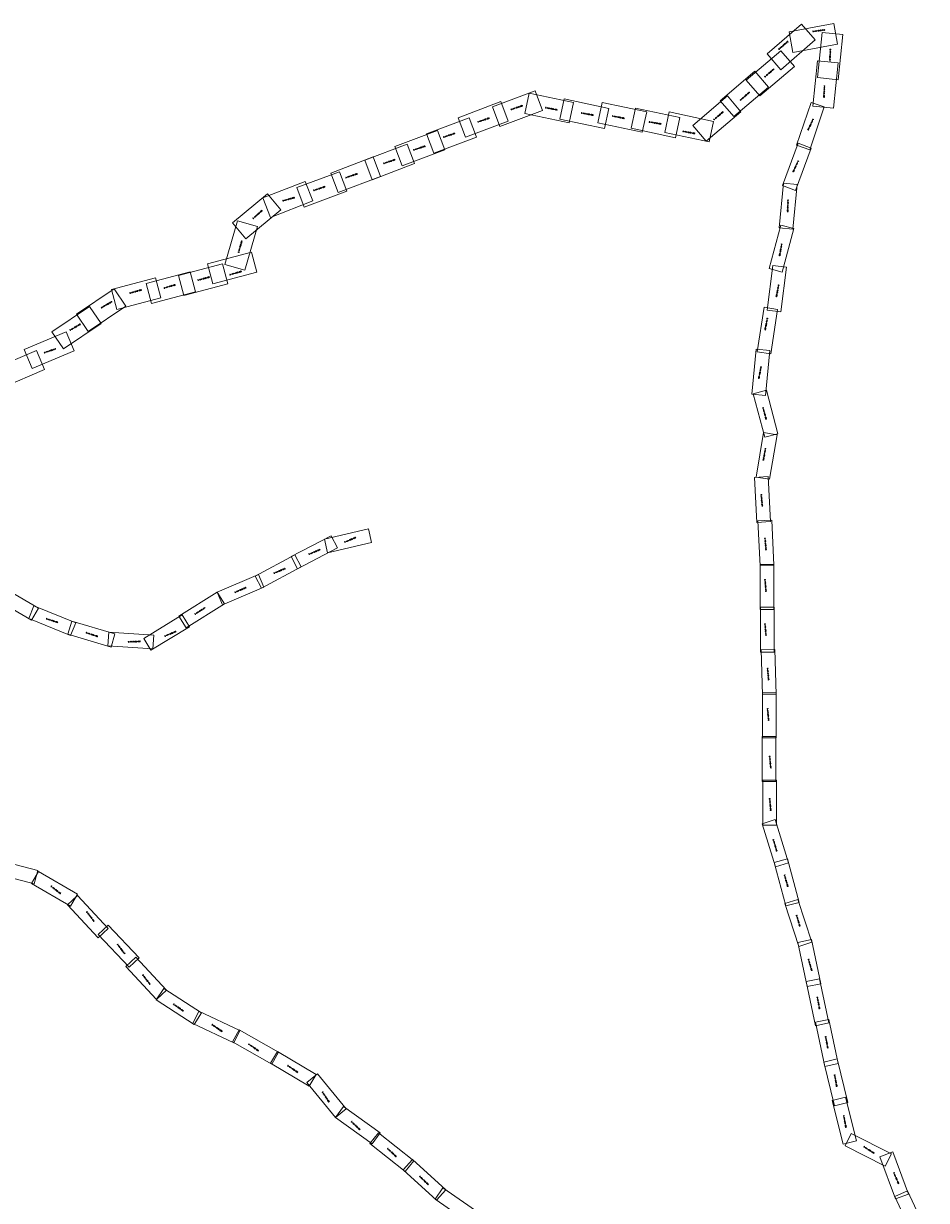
# Model space of a CAD drawing. Header units: metres. Extents: x 3439820 to 3477866, y 5467250 to 5490835.
# Tile 8 of 8: x 3467425 to 3476860, y 5478535 to 5490835. Entities that reach past the tile are written whole.
import ezdxf
from ezdxf.enums import TextEntityAlignment as Align

# ---------------------------------------------------------------- set-up
doc = ezdxf.new("R2010")
doc.units = ezdxf.units.M
doc.header["$MEASUREMENT"] = 0
for name, color, linetype, lineweight in [('5_XXX_9400_Blattnummern', 7, 'Continuous', 0), ('5_XXX_9400_Blattschnitt', 7, 'Continuous', 0), ('5_XXX_9401_Blattnummer', 7, 'Continuous', 0), ('5_XXX_9401_Blattschnitt', 7, 'Continuous', 0), ('5_XXX_9402_Blattnummern', 7, 'Continuous', 0), ('5_XXX_9402_Blattschnitt', 7, 'Continuous', 0), ('5_XXX_9403_Blattnummer', 7, 'Continuous', 0), ('5_XXX_9403_Blattschnitt', 7, 'Continuous', 0)]:
    doc.layers.add(name, color=color, linetype=linetype, lineweight=lineweight)
doc.styles.get("Standard").update_dxf_attribs({"font": 'txt.shx'})

msp = doc.modelspace()

# ---------------------------------------------------------------- linework, layer by layer
at = {"layer": '5_XXX_9400_Blattschnitt'}
for points in [[(3475196, 5490518, 99), (3475555, 5490829, 99), (3475698, 5490664, 99), (3475339, 5490353, 99)], [(3475425, 5490748, 99), (3475892, 5490835, 99), (3475931, 5490621, 99), (3475464, 5490534, 99)], [(3475987, 5490721, 99), (3475939, 5490248, 99), (3475723, 5490270, 99), (3475770, 5490742, 99)], [(3474977, 5490243, 99), (3475339, 5490551, 99), (3475480, 5490386, 99), (3475118, 5490078, 99)], [(3474706, 5490028, 99), (3475068, 5490336, 99), (3475209, 5490171, 99), (3474848, 5489863, 99)], [(3471967, 5489851, 99), (3472412, 5490019, 99), (3472489, 5489815, 99), (3472044, 5489648, 99)], [(3472327, 5489964, 99), (3472771, 5490132, 99), (3472848, 5489928, 99), (3472404, 5489760, 99)], [(3472708, 5490109, 99), (3473172, 5490009, 99), (3473127, 5489796, 99), (3472662, 5489896, 99)], [(3473076, 5490049, 99), (3473541, 5489949, 99), (3473495, 5489737, 99), (3473030, 5489837, 99)], [(3473472, 5490011, 99), (3473937, 5489912, 99), (3473891, 5489699, 99), (3473427, 5489799, 99)], [(3474419, 5489771, 99), (3474780, 5490079, 99), (3474921, 5489913, 99), (3474560, 5489605, 99)], [(3473820, 5489952, 99), (3474285, 5489853, 99), (3474239, 5489640, 99), (3473774, 5489740, 99)], [(3474172, 5489911, 99), (3474636, 5489811, 99), (3474591, 5489599, 99), (3474126, 5489698, 99)], [(3471637, 5489683, 99), (3472082, 5489850, 99), (3472159, 5489647, 99), (3471714, 5489479, 99)], [(3471306, 5489550, 99), (3471750, 5489718, 99), (3471827, 5489514, 99), (3471382, 5489347, 99)], [(3470990, 5489407, 99), (3471434, 5489574, 99), (3471511, 5489371, 99), (3471067, 5489203, 99)], [(3470636, 5489273, 99), (3471080, 5489441, 99), (3471157, 5489237, 99), (3470713, 5489070, 99)], [(3470282, 5489120, 99), (3470727, 5489287, 99), (3470803, 5489084, 99), (3470359, 5488916, 99)], [(3469926, 5489012, 99), (3470368, 5489185, 99), (3470448, 5488982, 99), (3470005, 5488809, 99)], [(3469609, 5488753, 99), (3469975, 5489056, 99), (3470113, 5488889, 99), (3469747, 5488586, 99)], [(3469528, 5488318, 99), (3469660, 5488774, 99), (3469869, 5488714, 99), (3469737, 5488257, 99)], [(3469348, 5488325, 99), (3469807, 5488447, 99), (3469863, 5488236, 99), (3469404, 5488114, 99)], [(3469046, 5488203, 99), (3469506, 5488325, 99), (3469561, 5488115, 99), (3469102, 5487993, 99)], [(3468345, 5488055, 99), (3468804, 5488177, 99), (3468860, 5487967, 99), (3468401, 5487845, 99)], [(3468708, 5488120, 99), (3469167, 5488242, 99), (3469223, 5488031, 99), (3468764, 5487909, 99)], [(3467979, 5487797, 99), (3468373, 5488063, 99), (3468494, 5487882, 99), (3468100, 5487617, 99)], [(3467720, 5487614, 99), (3468114, 5487879, 99), (3468236, 5487699, 99), (3467842, 5487434, 99)], [(3467432, 5487429, 99), (3467870, 5487614, 99), (3467954, 5487413, 99), (3467517, 5487229, 99)], [(3467124, 5487233, 99), (3467561, 5487418, 99), (3467646, 5487218, 99), (3467208, 5487033, 99)]]:
    msp.add_3dface(points, dxfattribs=at)
at = {"layer": '5_XXX_9401_Blattschnitt'}
for points in [[(3475938, 5490423, 99), (3475890, 5489950, 99), (3475674, 5489972, 99), (3475721, 5490444, 99)], [(3475791, 5489964, 99), (3475640, 5489517, 99), (3475504, 5489563, 99), (3475655, 5490010, 99)], [(3475655, 5489534, 99), (3475492, 5489092, 99), (3475357, 5489142, 99), (3475520, 5489584, 99)], [(3475509, 5489153, 99), (3475464, 5488685, 99), (3475321, 5488699, 99), (3475367, 5489167, 99)], [(3475476, 5488692, 99), (3475354, 5488237, 99), (3475216, 5488274, 99), (3475337, 5488729, 99)], [(3475399, 5488289, 99), (3475340, 5487821, 99), (3475197, 5487839, 99), (3475256, 5488307, 99)], [(3475305, 5487848, 99), (3475233, 5487383, 99), (3475091, 5487404, 99), (3475163, 5487870, 99)], [(3475223, 5487418, 99), (3475177, 5486949, 99), (3475034, 5486963, 99), (3475080, 5487432, 99)], [(3475189, 5487004, 99), (3475309, 5486548, 99), (3475171, 5486512, 99), (3475051, 5486967, 99)], [(3475299, 5486537, 99), (3475221, 5486072, 99), (3475080, 5486096, 99), (3475157, 5486561, 99)], [(3475205, 5486100, 99), (3475230, 5485630, 99), (3475087, 5485622, 99), (3475062, 5486092, 99)], [(3475243, 5485645, 99), (3475265, 5485175, 99), (3475122, 5485168, 99), (3475099, 5485638, 99)], [(3475265, 5485181, 99), (3475264, 5484710, 99), (3475121, 5484710, 99), (3475121, 5485181, 99)], [(3475269, 5484736, 99), (3475268, 5484265, 99), (3475125, 5484265, 99), (3475125, 5484736, 99)], [(3475275, 5484295, 99), (3475291, 5483824, 99), (3475148, 5483819, 99), (3475132, 5484290, 99)], [(3475291, 5483842, 99), (3475291, 5483371, 99), (3475148, 5483371, 99), (3475148, 5483842, 99)], [(3475288, 5483385, 99), (3475288, 5482914, 99), (3475144, 5482914, 99), (3475144, 5483385, 99)], [(3475292, 5482927, 99), (3475292, 5482456, 99), (3475149, 5482456, 99), (3475149, 5482927, 99)], [(3475280, 5482515, 99), (3475420, 5482065, 99), (3475283, 5482022, 99), (3475143, 5482472, 99)], [(3475407, 5482105, 99), (3475530, 5481650, 99), (3475391, 5481613, 99), (3475268, 5482067, 99)], [(3475517, 5481682, 99), (3475663, 5481235, 99), (3475526, 5481190, 99), (3475380, 5481638, 99)], [(3475658, 5481261, 99), (3475755, 5480800, 99), (3475615, 5480770, 99), (3475517, 5481231, 99)], [(3475743, 5480852, 99), (3475841, 5480392, 99), (3475700, 5480362, 99), (3475603, 5480823, 99)], [(3475841, 5480428, 99), (3475938, 5479967, 99), (3475798, 5479937, 99), (3475700, 5480398, 99)], [(3475928, 5480016, 99), (3476038, 5479558, 99), (3475898, 5479524, 99), (3475788, 5479982, 99)], [(3476013, 5479616, 99), (3476129, 5479160, 99), (3475990, 5479124, 99), (3475874, 5479581, 99)], [(3476075, 5479235, 99), (3476495, 5479022, 99), (3476430, 5478894, 99), (3476010, 5479107, 99)], [(3476508, 5479042, 99), (3476671, 5478600, 99), (3476536, 5478551, 99), (3476374, 5478993, 99)], [(3476661, 5478637, 99), (3476860, 5478210, 99), (3476730, 5478149, 99), (3476531, 5478576, 99)]]:
    msp.add_3dface(points, dxfattribs=at)
at = {"layer": '5_XXX_9402_Blattschnitt'}
for points in [[(3467118, 5482102), (3467574, 5481983), (3467538, 5481845), (3467082, 5481963)], [(3467583, 5481973), (3467990, 5481736), (3467917, 5481612), (3467510, 5481849)], [(3467990, 5481723), (3468311, 5481379), (3468205, 5481281), (3467885, 5481626)], [(3468308, 5481413), (3468632, 5481071), (3468528, 5480973), (3468204, 5481315)], [(3468600, 5481078), (3468920, 5480732), (3468815, 5480635), (3468495, 5480981)], [(3468891, 5480752), (3469286, 5480496), (3469208, 5480376), (3468813, 5480632)], [(3469258, 5480514), (3469684, 5480313), (3469622, 5480183), (3469196, 5480384)], [(3469679, 5480317), (3470090, 5480086), (3470020, 5479961), (3469609, 5480192)], [(3470078, 5480093), (3470483, 5479853), (3470410, 5479729), (3470005, 5479970)], [(3470497, 5479858), (3470795, 5479493), (3470684, 5479402), (3470386, 5479767)], [(3470769, 5479518), (3471151, 5479242), (3471067, 5479126), (3470685, 5479402)], [(3471133, 5479241), (3471502, 5478949), (3471414, 5478837), (3471044, 5479129)], [(3471489, 5478962), (3471838, 5478646), (3471741, 5478539), (3471393, 5478856)], [(3471807, 5478668), (3472194, 5478400), (3472113, 5478282), (3471726, 5478550)]]:
    msp.add_3dface(points, dxfattribs=at)
at = {"layer": '5_XXX_9403_Blattschnitt'}
for points in [[(3470221, 5485266), (3470639, 5485483), (3470705, 5485356), (3470287, 5485138)], [(3470570, 5485445), (3471029, 5485553), (3471062, 5485413), (3470603, 5485305)], [(3469845, 5485060), (3470259, 5485284), (3470327, 5485158), (3469913, 5484934)], [(3469447, 5484892), (3469880, 5485076), (3469936, 5484944), (3469503, 5484760)], [(3467174, 5484962), (3467580, 5484724), (3467508, 5484600), (3467101, 5484838)], [(3469049, 5484640), (3469447, 5484893), (3469524, 5484772), (3469126, 5484519)], [(3467534, 5484749), (3467971, 5484573), (3467917, 5484439), (3467481, 5484616)], [(3468682, 5484409), (3469084, 5484655), (3469159, 5484532), (3468757, 5484287)], [(3467929, 5484590), (3468381, 5484457), (3468340, 5484319), (3467889, 5484452)], [(3468316, 5484475), (3468786, 5484443), (3468777, 5484300), (3468307, 5484331)]]:
    msp.add_3dface(points, dxfattribs=at)

# ---------------------------------------------------------------- texts
at = {"layer": '5_XXX_9400_Blattnummern'}
for s, rotation, p in [('5-XXX-9400-043', 7.7045, (3475671, 5490757)), ('5-XXX-9400-042', 40.8831, (3475313, 5490569)), ('5-XXX-9400-044', 267.1463, (3475862, 5490568)), ('5-XXX-9400-041', 40.8831, (3475168, 5490282)), ('5-XXX-9400-040', 40.8831, (3474912, 5490038)), ('5-XXX-9400-033', 18.6119, (3472517, 5489941)), ('5-XXX-9400-034', 349.5042, (3472880, 5489961)), ('5-XXX-9400-035', 349.5042, (3473254, 5489906)), ('5-XXX-9400-039', 40.8831, (3474635, 5489833)), ('5-XXX-9400-032', 18.6119, (3472170, 5489811)), ('5-XXX-9400-036', 349.5042, (3473579, 5489873)), ('5-XXX-9400-037', 349.5042, (3473963, 5489813)), ('5-XXX-9400-031', 18.6119, (3471811, 5489652)), ('5-XXX-9400-038', 349.5042, (3474316, 5489714)), ('5-XXX-9400-030', 18.6119, (3471499, 5489518)), ('5-XXX-9400-029', 18.6119, (3471185, 5489377)), ('5-XXX-9400-028', 18.6119, (3470790, 5489229)), ('5-XXX-9400-027', 18.6119, (3470454, 5489095)), ('5-XXX-9400-026', 15.7172, (3470133, 5488987)), ('5-XXX-9400-025', 41.7915, (3469819, 5488800)), ('5-XXX-9400-024', 74.0874, (3469667, 5488443)), ('5-XXX-9400-022', 15.7172, (3469245, 5488157)), ('5-XXX-9400-023', 15.7172, (3469579, 5488215)), ('5-XXX-9400-020', 15.7172, (3468533, 5488022)), ('5-XXX-9400-021', 15.7172, (3468892, 5488076)), ('5-XXX-9400-019', 30.3705, (3468235, 5487869)), ('5-XXX-9400-018', 30.3705, (3467906, 5487633)), ('5-XXX-9400-017', 18.5669, (3467640, 5487400))]:
    msp.add_text(s, height=10, rotation=rotation, dxfattribs=at).set_placement(p, align=Align.TOP_LEFT)
at = {"layer": '5_XXX_9401_Blattnummer'}
for s, rotation, p in [('5-XXX-9401-001', 267.1463, (3475800, 5490187)), ('5-XXX-9401-002', 244.3589, (3475682, 5489835)), ('5-XXX-9401-003', 244.3589, (3475526, 5489398)), ('5-XXX-9401-004', 268.8849, (3475418, 5488993)), ('5-XXX-9401-005', 259.0725, (3475354, 5488532)), ('5-XXX-9401-006', 259.0725, (3475321, 5488103)), ('5-XXX-9401-007', 259.0725, (3475203, 5487756)), ('5-XXX-9401-008', 259.0725, (3475137, 5487248)), ('5-XXX-9401-009', 285.3213, (3475157, 5486823)), ('5-XXX-9401-010', 259.6592, (3475184, 5486396)), ('5-XXX-9401-011', 274.9331, (3475139, 5485914)), ('5-XXX-9401-012', 274.9331, (3475178, 5485460)), ('5-XXX-9401-013', 274.9331, (3475178, 5485027)), ('5-XXX-9401-014', 274.9331, (3475178, 5484564)), ('5-XXX-9401-015', 274.9331, (3475205, 5484101)), ('5-XXX-9401-016', 274.9331, (3475205, 5483679)), ('5-XXX-9401-017', 274.9331, (3475227, 5483180)), ('5-XXX-9401-018', 274.9331, (3475227, 5482737)), ('5-XXX-9401-019', 286.0902, (3475265, 5482310)), ('5-XXX-9401-020', 286.0902, (3475381, 5481940)), ('5-XXX-9401-021', 286.0902, (3475508, 5481520)), ('5-XXX-9401-022', 286.0902, (3475632, 5481059)), ('5-XXX-9401-023', 280.4105, (3475725, 5480663)), ('5-XXX-9401-024', 280.4105, (3475812, 5480250)), ('5-XXX-9401-025', 280.4105, (3475905, 5479851)), ('5-XXX-9401-026', 280.4105, (3476001, 5479425)), ('5-XXX-9401-027', 326.571, (3476209, 5479103)), ('5-XXX-9401-028', 293.3293, (3476523, 5478830))]:
    msp.add_text(s, height=10, rotation=rotation, dxfattribs=at).set_placement(p, align=Align.TOP_LEFT)
at = {"layer": '5_XXX_9402_Blattnummern'}
for s, rotation, p in [('5-XXX-9402-015', 321.8244, (3467716, 5481824)), ('5-XXX-9402-016', 307.0724, (3468089, 5481557)), ('5-XXX-9402-017', 307.0724, (3468411, 5481216)), ('5-XXX-9402-018', 307.0724, (3468675, 5480897)), ('5-XXX-9402-019', 325.4622, (3468993, 5480592)), ('5-XXX-9402-020', 325.4622, (3469397, 5480378)), ('5-XXX-9402-021', 325.4622, (3469779, 5480175)), ('5-XXX-9402-022', 325.4622, (3470188, 5479950)), ('5-XXX-9402-023', 303.9527, (3470551, 5479673)), ('5-XXX-9402-024', 316.6122, (3470853, 5479365)), ('5-XXX-9402-025', 316.6122, (3471232, 5479083)), ('5-XXX-9402-026', 316.6122, (3471567, 5478792))]:
    msp.add_text(s, height=10, rotation=rotation, dxfattribs=at).set_placement(p, align=Align.TOP_LEFT)
at = {"layer": '5_XXX_9403_Blattnummer'}
for s, rotation, p in [('5-XXX-9403-015', 23.0623, (3470777, 5485419)), ('5-XXX-9403-014', 23.0623, (3470405, 5485293)), ('5-XXX-9403-013', 23.0623, (3470040, 5485095)), ('5-XXX-9403-012', 23.0623, (3469631, 5484895)), ('5-XXX-9403-007', 342.0906, (3467664, 5484620)), ('5-XXX-9403-011', 33.0777, (3469213, 5484666)), ('5-XXX-9403-008', 342.0906, (3468080, 5484474)), ('5-XXX-9403-009', 2.1725, (3468518, 5484378)), ('5-XXX-9403-010', 23.0623, (3468899, 5484437))]:
    msp.add_text(s, height=10, rotation=rotation, dxfattribs=at).set_placement(p, align=Align.TOP_LEFT)

doc.saveas('drawing.dxf')
